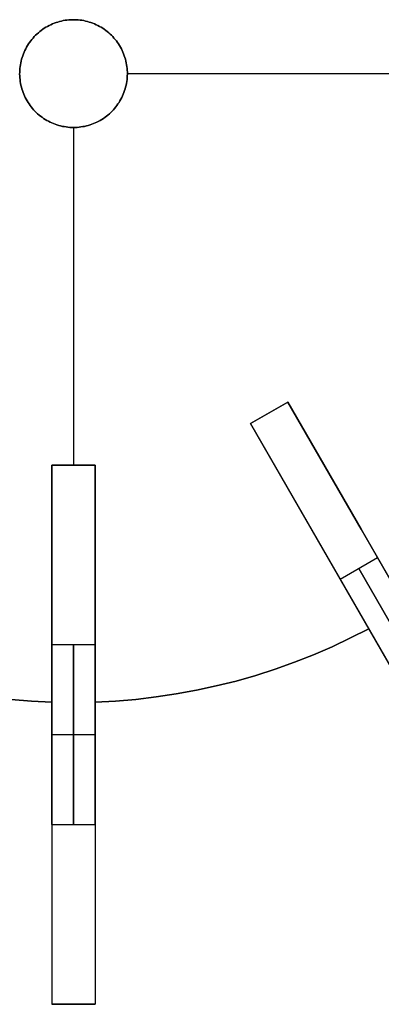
# Model space of a CAD drawing. Header units: millimetres. Extents: x 161 to 3923, y -487 to 1291.
# Tile 33 of 40: x 3547 to 3648, y 14 to 288. Entities that reach past the tile are written whole.
import ezdxf

# ---------------------------------------------------------------- set-up
doc = ezdxf.new("R2010")
doc.units = ezdxf.units.MM
doc.layers.add('Predeterminada', color=7, linetype='Continuous')

msp = doc.modelspace()

# ---------------------------------------------------------------- linework, layer by layer
at = {"layer": 'Predeterminada', "color": 254, "true_color": 0xf3e5b7}
for points in [[(3562.32, 257.76), (3562.84, 257.77), (3563.36, 257.8), (3563.88, 257.84), (3564.4, 257.9), (3564.91, 257.99), (3565.42, 258.08), (3565.93, 258.2), (3566.43, 258.33), (3566.93, 258.49), (3567.43, 258.65), (3567.91, 258.84), (3568.39, 259.04), (3568.86, 259.26), (3569.33, 259.5), (3569.78, 259.75), (3570.23, 260.02), (3570.67, 260.3), (3571.1, 260.59), (3571.51, 260.91), (3571.92, 261.23), (3572.31, 261.57), (3572.7, 261.93), (3573.07, 262.29), (3573.42, 262.67), (3573.77, 263.06), (3574.1, 263.47), (3574.41, 263.88), (3574.71, 264.31), (3575, 264.74), (3575.27, 265.19), (3575.52, 265.64), (3575.76, 266.1), (3575.99, 266.57), (3576.19, 267.05), (3576.38, 267.53), (3576.56, 268.03), (3576.71, 268.52), (3576.85, 269.02), (3576.97, 269.53), (3577.07, 270.04), (3577.16, 270.56), (3577.23, 271.07), (3577.28, 271.59), (3577.31, 272.11), (3577.32, 272.63), (3577.32, 273.15), (3577.29, 273.67), (3577.25, 274.19), (3577.2, 274.71), (3577.12, 275.22), (3577.02, 275.73), (3576.91, 276.24), (3576.78, 276.75), (3576.64, 277.25), (3576.47, 277.74), (3576.29, 278.23), (3576.09, 278.71), (3575.88, 279.18), (3575.65, 279.65), (3575.4, 280.11), (3575.14, 280.56), (3574.86, 281), (3574.56, 281.43), (3574.26, 281.85), (3573.93, 282.26), (3573.6, 282.65), (3573.25, 283.04), (3572.88, 283.41), (3572.51, 283.77), (3572.12, 284.12), (3571.72, 284.45), (3571.31, 284.77), (3570.88, 285.08), (3570.45, 285.37), (3570.01, 285.64), (3569.56, 285.9), (3569.1, 286.14), (3568.63, 286.37), (3568.15, 286.58), (3567.67, 286.77), (3567.18, 286.95), (3566.68, 287.11), (3566.18, 287.25), (3565.68, 287.38), (3565.17, 287.49), (3564.66, 287.58), (3564.14, 287.65), (3563.62, 287.7), (3563.1, 287.74), (3562.58, 287.76), (3562.06, 287.76), (3561.54, 287.74), (3561.02, 287.7), (3560.5, 287.65), (3559.99, 287.58), (3559.48, 287.49), (3558.97, 287.38), (3558.46, 287.25), (3557.96, 287.11), (3557.46, 286.95), (3556.97, 286.77), (3556.49, 286.58), (3556.02, 286.37), (3555.55, 286.14), (3555.09, 285.9), (3554.64, 285.64), (3554.19, 285.37), (3553.76, 285.08), (3553.34, 284.77), (3552.93, 284.45), (3552.53, 284.12), (3552.14, 283.77), (3551.76, 283.41), (3551.4, 283.04), (3551.05, 282.65), (3550.71, 282.26), (3550.39, 281.85), (3550.08, 281.43), (3549.79, 281), (3549.51, 280.56), (3549.25, 280.11), (3549, 279.65), (3548.77, 279.18), (3548.55, 278.71), (3548.35, 278.23), (3548.17, 277.74), (3548.01, 277.25), (3547.86, 276.75), (3547.73, 276.24), (3547.62, 275.73), (3547.53, 275.22), (3547.45, 274.71), (3547.39, 274.19), (3547.35, 273.67), (3547.33, 273.15), (3547.32, 272.63), (3547.34, 272.11), (3547.37, 271.59), (3547.42, 271.07), (3547.49, 270.56), (3547.57, 270.04), (3547.67, 269.53), (3547.79, 269.02), (3547.93, 268.52), (3548.09, 268.03), (3548.26, 267.53), (3548.45, 267.05), (3548.66, 266.57), (3548.88, 266.1), (3549.12, 265.64), (3549.38, 265.19), (3549.65, 264.74), (3549.93, 264.31), (3550.23, 263.88), (3550.55, 263.47), (3550.88, 263.06), (3551.22, 262.67), (3551.58, 262.29), (3551.95, 261.93), (3552.33, 261.57), (3552.72, 261.23), (3553.13, 260.91), (3553.55, 260.59), (3553.98, 260.3), (3554.41, 260.02), (3554.86, 259.75), (3555.32, 259.5), (3555.78, 259.26), (3556.25, 259.04), (3556.73, 258.84), (3557.22, 258.65), (3557.71, 258.49), (3558.21, 258.33), (3558.71, 258.2), (3559.22, 258.08), (3559.73, 257.99), (3560.25, 257.9), (3560.76, 257.84), (3561.28, 257.8), (3561.8, 257.77)], [(3562.32, 257.76), (3561.8, 257.77), (3561.28, 257.8), (3560.76, 257.84), (3560.25, 257.9), (3559.73, 257.99), (3559.22, 258.08), (3558.71, 258.2), (3558.21, 258.33), (3557.71, 258.49), (3557.22, 258.65), (3556.73, 258.84), (3556.25, 259.04), (3555.78, 259.26), (3555.32, 259.5), (3554.86, 259.75), (3554.41, 260.02), (3553.98, 260.3), (3553.55, 260.59), (3553.13, 260.91), (3552.72, 261.23), (3552.33, 261.57), (3551.95, 261.93), (3551.58, 262.29), (3551.22, 262.67), (3550.88, 263.06), (3550.55, 263.47), (3550.23, 263.88), (3549.93, 264.31), (3549.65, 264.74), (3549.38, 265.19), (3549.12, 265.64), (3548.88, 266.1), (3548.66, 266.57), (3548.45, 267.05), (3548.26, 267.53), (3548.09, 268.03), (3547.93, 268.52), (3547.79, 269.02), (3547.67, 269.53), (3547.57, 270.04), (3547.49, 270.56), (3547.42, 271.07), (3547.37, 271.59), (3547.34, 272.11), (3547.32, 272.63), (3547.33, 273.15), (3547.35, 273.67), (3547.39, 274.19), (3547.45, 274.71), (3547.53, 275.22), (3547.62, 275.73), (3547.73, 276.24), (3547.86, 276.75), (3548.01, 277.25), (3548.17, 277.74), (3548.35, 278.23), (3548.55, 278.71), (3548.77, 279.18), (3549, 279.65), (3549.25, 280.11), (3549.51, 280.56), (3549.79, 281), (3550.08, 281.43), (3550.39, 281.85), (3550.71, 282.26), (3551.05, 282.65), (3551.4, 283.04), (3551.76, 283.41), (3552.14, 283.77), (3552.53, 284.12), (3552.93, 284.45), (3553.34, 284.77), (3553.76, 285.08), (3554.19, 285.37), (3554.64, 285.64), (3555.09, 285.9), (3555.55, 286.14), (3556.02, 286.37), (3556.49, 286.58), (3556.97, 286.77), (3557.46, 286.95), (3557.96, 287.11), (3558.46, 287.25), (3558.97, 287.38), (3559.48, 287.49), (3559.99, 287.58), (3560.5, 287.65), (3561.02, 287.7), (3561.54, 287.74), (3562.06, 287.76), (3562.58, 287.76), (3563.1, 287.74), (3563.62, 287.7), (3564.14, 287.65), (3564.66, 287.58), (3565.17, 287.49), (3565.68, 287.38), (3566.18, 287.25), (3566.68, 287.11), (3567.18, 286.95), (3567.67, 286.77), (3568.15, 286.58), (3568.63, 286.37), (3569.1, 286.14), (3569.56, 285.9), (3570.01, 285.64), (3570.45, 285.37), (3570.88, 285.08), (3571.31, 284.77), (3571.72, 284.45), (3572.12, 284.12), (3572.51, 283.77), (3572.88, 283.41), (3573.25, 283.04), (3573.6, 282.65), (3573.93, 282.26), (3574.26, 281.85), (3574.56, 281.43), (3574.86, 281), (3575.14, 280.56), (3575.4, 280.11), (3575.65, 279.65), (3575.88, 279.18), (3576.09, 278.71), (3576.29, 278.23), (3576.47, 277.74), (3576.64, 277.25), (3576.78, 276.75), (3576.91, 276.24), (3577.02, 275.73), (3577.12, 275.22), (3577.2, 274.71), (3577.25, 274.19), (3577.29, 273.67), (3577.32, 273.15), (3577.32, 272.63), (3577.31, 272.11), (3577.28, 271.59), (3577.23, 271.07), (3577.16, 270.56), (3577.07, 270.04), (3576.97, 269.53), (3576.85, 269.02), (3576.71, 268.52), (3576.56, 268.03), (3576.38, 267.53), (3576.19, 267.05), (3575.99, 266.57), (3575.76, 266.1), (3575.52, 265.64), (3575.27, 265.19), (3575, 264.74), (3574.71, 264.31), (3574.41, 263.88), (3574.1, 263.47), (3573.77, 263.06), (3573.42, 262.67), (3573.07, 262.29), (3572.7, 261.93), (3572.31, 261.57), (3571.92, 261.23), (3571.51, 260.91), (3571.1, 260.59), (3570.67, 260.3), (3570.23, 260.02), (3569.78, 259.75), (3569.33, 259.5), (3568.86, 259.26), (3568.39, 259.04), (3567.91, 258.84), (3567.43, 258.65), (3566.93, 258.49), (3566.43, 258.33), (3565.93, 258.2), (3565.42, 258.08), (3564.91, 257.99), (3564.4, 257.9), (3563.88, 257.84), (3563.36, 257.8), (3562.84, 257.77)], [(3562.32, 257.76), (3561.8, 257.77), (3561.28, 257.8), (3560.76, 257.84), (3560.25, 257.9), (3559.73, 257.99), (3559.22, 258.08), (3558.71, 258.2), (3558.21, 258.33), (3557.71, 258.49), (3557.22, 258.65), (3556.73, 258.84), (3556.25, 259.04), (3555.78, 259.26), (3555.32, 259.5), (3554.86, 259.75), (3554.41, 260.02), (3553.98, 260.3), (3553.55, 260.59), (3553.13, 260.91), (3552.72, 261.23), (3552.33, 261.57), (3551.95, 261.93), (3551.58, 262.29), (3551.22, 262.67), (3550.88, 263.06), (3550.55, 263.47), (3550.23, 263.88), (3549.93, 264.31), (3549.65, 264.74), (3549.38, 265.19), (3549.12, 265.64), (3548.88, 266.1), (3548.66, 266.57), (3548.45, 267.05), (3548.26, 267.53), (3548.09, 268.03), (3547.93, 268.52), (3547.79, 269.02), (3547.67, 269.53), (3547.57, 270.04), (3547.49, 270.56), (3547.42, 271.07), (3547.37, 271.59), (3547.34, 272.11), (3547.32, 272.63), (3547.33, 273.15), (3547.35, 273.67), (3547.39, 274.19), (3547.45, 274.71), (3547.53, 275.22), (3547.62, 275.73), (3547.73, 276.24), (3547.86, 276.75), (3548.01, 277.25), (3548.17, 277.74), (3548.35, 278.23), (3548.55, 278.71), (3548.77, 279.18), (3549, 279.65), (3549.25, 280.11), (3549.51, 280.56), (3549.79, 281), (3550.08, 281.43), (3550.39, 281.85), (3550.71, 282.26), (3551.05, 282.65), (3551.4, 283.04), (3551.76, 283.41), (3552.14, 283.77), (3552.53, 284.12), (3552.93, 284.45), (3553.34, 284.77), (3553.76, 285.08), (3554.19, 285.37), (3554.64, 285.64), (3555.09, 285.9), (3555.55, 286.14), (3556.02, 286.37), (3556.49, 286.58), (3556.97, 286.77), (3557.46, 286.95), (3557.96, 287.11), (3558.46, 287.25), (3558.97, 287.38), (3559.48, 287.49), (3559.99, 287.58), (3560.5, 287.65), (3561.02, 287.7), (3561.54, 287.74), (3562.06, 287.76), (3562.58, 287.76), (3563.1, 287.74), (3563.62, 287.7), (3564.14, 287.65), (3564.66, 287.58), (3565.17, 287.49), (3565.68, 287.38), (3566.18, 287.25), (3566.68, 287.11), (3567.18, 286.95), (3567.67, 286.77), (3568.15, 286.58), (3568.63, 286.37), (3569.1, 286.14), (3569.56, 285.9), (3570.01, 285.64), (3570.45, 285.37), (3570.88, 285.08), (3571.31, 284.77), (3571.72, 284.45), (3572.12, 284.12), (3572.51, 283.77), (3572.88, 283.41), (3573.25, 283.04), (3573.6, 282.65), (3573.93, 282.26), (3574.26, 281.85), (3574.56, 281.43), (3574.86, 281), (3575.14, 280.56), (3575.4, 280.11), (3575.65, 279.65), (3575.88, 279.18), (3576.09, 278.71), (3576.29, 278.23), (3576.47, 277.74), (3576.64, 277.25), (3576.78, 276.75), (3576.91, 276.24), (3577.02, 275.73), (3577.12, 275.22), (3577.2, 274.71), (3577.25, 274.19), (3577.29, 273.67), (3577.32, 273.15), (3577.32, 272.63), (3577.31, 272.11), (3577.28, 271.59), (3577.23, 271.07), (3577.16, 270.56), (3577.07, 270.04), (3576.97, 269.53), (3576.85, 269.02), (3576.71, 268.52), (3576.56, 268.03), (3576.38, 267.53), (3576.19, 267.05), (3575.99, 266.57), (3575.76, 266.1), (3575.52, 265.64), (3575.27, 265.19), (3575, 264.74), (3574.71, 264.31), (3574.41, 263.88), (3574.1, 263.47), (3573.77, 263.06), (3573.42, 262.67), (3573.07, 262.29), (3572.7, 261.93), (3572.31, 261.57), (3571.92, 261.23), (3571.51, 260.91), (3571.1, 260.59), (3570.67, 260.3), (3570.23, 260.02), (3569.78, 259.75), (3569.33, 259.5), (3568.86, 259.26), (3568.39, 259.04), (3567.91, 258.84), (3567.43, 258.65), (3566.93, 258.49), (3566.43, 258.33), (3565.93, 258.2), (3565.42, 258.08), (3564.91, 257.99), (3564.4, 257.9), (3563.88, 257.84), (3563.36, 257.8), (3562.84, 257.77)]]:
    msp.add_lwpolyline(points, close=True, dxfattribs=at)
at = {"layer": 'Predeterminada', "color": 254, "true_color": 0xf3e5b7, "extrusion": (1, 0, 0)}
for points in [[(272.76, 626.18), (272.76, 614.18)], [(257.76, 626.18), (257.76, 614.18)], [(181.36, 961.18), (181.36, 626.18)], [(181.36, 614.18), (181.36, 611.18)], [(178.36, 961.18), (178.36, 626.18)], [(178.36, 614.18), (178.36, 611.18)], [(175.36, 626.18), (175.36, 961.18)], [(175.36, 614.18), (175.36, 611.18)], [(163.76, 614.18), (163.76, 336.18)], [(163.76, 686.18), (163.76, 626.18)], [(163.76, 336.18), (163.73, 334.47), (163.64, 332.77), (163.5, 331.07), (163.29, 329.37), (163.03, 327.69), (162.71, 326.01), (162.34, 324.34), (161.91, 322.69), (161.42, 321.06), (160.87, 319.44), (160.27, 317.84), (159.62, 316.26), (158.91, 314.71), (158.15, 313.18), (157.34, 311.68), (156.48, 310.2), (155.57, 308.76), (154.61, 307.35), (153.6, 305.97), (152.55, 304.63), (151.45, 303.32), (150.3, 302.05), (149.12, 300.83), (147.89, 299.64), (146.62, 298.5), (145.31, 297.4), (143.97, 296.34), (142.59, 295.33), (141.18, 294.37), (139.74, 293.46), (138.27, 292.6), (136.76, 291.79), (135.23, 291.03), (133.68, 290.32), (132.1, 289.67), (130.5, 289.07), (128.89, 288.52), (127.25, 288.04), (125.6, 287.6), (123.93, 287.23), (122.26, 286.91), (120.57, 286.65), (118.87, 286.44), (117.17, 286.3), (115.47, 286.21), (113.76, 286.18)], [(113.76, 736.18), (115.47, 736.15), (117.17, 736.06), (118.87, 735.92), (120.57, 735.72), (122.26, 735.45), (123.93, 735.14), (125.6, 734.76), (127.25, 734.33), (128.89, 733.84), (130.5, 733.29), (132.1, 732.69), (133.68, 732.04), (135.23, 731.33), (136.76, 730.58), (138.27, 729.76), (139.74, 728.9), (141.18, 727.99), (142.59, 727.03), (143.97, 726.02), (145.31, 724.97), (146.62, 723.87), (147.89, 722.72), (149.12, 721.54), (150.3, 720.31), (151.45, 719.04), (152.55, 717.74), (153.6, 716.39), (154.61, 715.01), (155.57, 713.6), (156.48, 712.16), (157.34, 710.69), (158.15, 709.18), (158.91, 707.66), (159.62, 706.1), (160.27, 704.52), (160.87, 702.92), (161.42, 701.31), (161.91, 699.67), (162.34, 698.02), (162.71, 696.35), (163.03, 694.68), (163.29, 692.99), (163.5, 691.29), (163.64, 689.59), (163.73, 687.89), (163.76, 686.18)], [(163.76, 614.18), (163.76, 336.18)], [(163.76, 686.18), (163.76, 626.18)], [(163.76, 336.18), (163.73, 334.47), (163.64, 332.77), (163.5, 331.07), (163.29, 329.37), (163.03, 327.69), (162.71, 326.01), (162.34, 324.34), (161.91, 322.69), (161.42, 321.06), (160.87, 319.44), (160.27, 317.84), (159.62, 316.26), (158.91, 314.71), (158.15, 313.18), (157.34, 311.68), (156.48, 310.2), (155.57, 308.76), (154.61, 307.35), (153.6, 305.97), (152.55, 304.63), (151.45, 303.32), (150.3, 302.05), (149.12, 300.83), (147.89, 299.64), (146.62, 298.5), (145.31, 297.4), (143.97, 296.34), (142.59, 295.33), (141.18, 294.37), (139.74, 293.46), (138.27, 292.6), (136.76, 291.79), (135.23, 291.03), (133.68, 290.32), (132.1, 289.67), (130.5, 289.07), (128.89, 288.52), (127.25, 288.04), (125.6, 287.6), (123.93, 287.23), (122.26, 286.91), (120.57, 286.65), (118.87, 286.44), (117.17, 286.3), (115.47, 286.21), (113.76, 286.18)], [(113.76, 736.18), (115.47, 736.15), (117.17, 736.06), (118.87, 735.92), (120.57, 735.72), (122.26, 735.45), (123.93, 735.14), (125.6, 734.76), (127.25, 734.33), (128.89, 733.84), (130.5, 733.29), (132.1, 732.69), (133.68, 732.04), (135.23, 731.33), (136.76, 730.58), (138.27, 729.76), (139.74, 728.9), (141.18, 727.99), (142.59, 727.03), (143.97, 726.02), (145.31, 724.97), (146.62, 723.87), (147.89, 722.72), (149.12, 721.54), (150.3, 720.31), (151.45, 719.04), (152.55, 717.74), (153.6, 716.39), (154.61, 715.01), (155.57, 713.6), (156.48, 712.16), (157.34, 710.69), (158.15, 709.18), (158.91, 707.66), (159.62, 706.1), (160.27, 704.52), (160.87, 702.92), (161.42, 701.31), (161.91, 699.67), (162.34, 698.02), (162.71, 696.35), (163.03, 694.68), (163.29, 692.99), (163.5, 691.29), (163.64, 689.59), (163.73, 687.89), (163.76, 686.18)], [(163.76, 614.18), (163.76, 336.18)], [(163.76, 686.18), (163.76, 626.18)], [(163.76, 336.18), (163.73, 334.47), (163.64, 332.77), (163.5, 331.07), (163.29, 329.37), (163.03, 327.69), (162.71, 326.01), (162.34, 324.34), (161.91, 322.69), (161.42, 321.06), (160.87, 319.44), (160.27, 317.84), (159.62, 316.26), (158.91, 314.71), (158.15, 313.18), (157.34, 311.68), (156.48, 310.2), (155.57, 308.76), (154.61, 307.35), (153.6, 305.97), (152.55, 304.63), (151.45, 303.32), (150.3, 302.05), (149.12, 300.83), (147.89, 299.64), (146.62, 298.5), (145.31, 297.4), (143.97, 296.34), (142.59, 295.33), (141.18, 294.37), (139.74, 293.46), (138.27, 292.6), (136.76, 291.79), (135.23, 291.03), (133.68, 290.32), (132.1, 289.67), (130.5, 289.07), (128.89, 288.52), (127.25, 288.04), (125.6, 287.6), (123.93, 287.23), (122.26, 286.91), (120.57, 286.65), (118.87, 286.44), (117.17, 286.3), (115.47, 286.21), (113.76, 286.18)], [(113.76, 736.18), (115.47, 736.15), (117.17, 736.06), (118.87, 735.92), (120.57, 735.72), (122.26, 735.45), (123.93, 735.14), (125.6, 734.76), (127.25, 734.33), (128.89, 733.84), (130.5, 733.29), (132.1, 732.69), (133.68, 732.04), (135.23, 731.33), (136.76, 730.58), (138.27, 729.76), (139.74, 728.9), (141.18, 727.99), (142.59, 727.03), (143.97, 726.02), (145.31, 724.97), (146.62, 723.87), (147.89, 722.72), (149.12, 721.54), (150.3, 720.31), (151.45, 719.04), (152.55, 717.74), (153.6, 716.39), (154.61, 715.01), (155.57, 713.6), (156.48, 712.16), (157.34, 710.69), (158.15, 709.18), (158.91, 707.66), (159.62, 706.1), (160.27, 704.52), (160.87, 702.92), (161.42, 701.31), (161.91, 699.67), (162.34, 698.02), (162.71, 696.35), (163.03, 694.68), (163.29, 692.99), (163.5, 691.29), (163.64, 689.59), (163.73, 687.89), (163.76, 686.18)], [(118.29, 614.18), (118.29, 626.18)], [(97.86, 614.18), (97.86, 626.18)], [(97.86, 614.18), (97.86, 626.18)], [(88.76, 286.18), (88.76, 736.18)], [(88.76, 286.18), (88.76, 736.18)], [(13.76, 686.18), (13.79, 687.89), (13.88, 689.59), (14.02, 691.29), (14.23, 692.99), (14.49, 694.68), (14.81, 696.35), (15.18, 698.02), (15.61, 699.67), (16.1, 701.31), (16.65, 702.92), (17.25, 704.52), (17.9, 706.1), (18.61, 707.66), (19.37, 709.18), (20.18, 710.69), (21.04, 712.16), (21.95, 713.6), (22.91, 715.01), (23.92, 716.39), (24.97, 717.74), (26.07, 719.04), (27.22, 720.31), (28.4, 721.54), (29.63, 722.72), (30.9, 723.87), (32.21, 724.97), (33.55, 726.02), (34.93, 727.03), (36.34, 727.99), (37.78, 728.9), (39.25, 729.76), (40.76, 730.58), (42.29, 731.33), (43.84, 732.04), (45.42, 732.69), (47.02, 733.29), (48.63, 733.84), (50.27, 734.33), (51.92, 734.76), (53.59, 735.14), (55.26, 735.45), (56.95, 735.72), (58.65, 735.92), (60.35, 736.06), (62.05, 736.15), (63.76, 736.18)], [(63.76, 286.18), (62.05, 286.21), (60.35, 286.3), (58.65, 286.44), (56.95, 286.65), (55.26, 286.91), (53.59, 287.23), (51.92, 287.6), (50.27, 288.04), (48.63, 288.52), (47.02, 289.07), (45.42, 289.67), (43.84, 290.32), (42.29, 291.03), (40.76, 291.79), (39.25, 292.6), (37.78, 293.46), (36.34, 294.37), (34.93, 295.33), (33.55, 296.34), (32.21, 297.4), (30.9, 298.5), (29.63, 299.64), (28.4, 300.83), (27.22, 302.05), (26.07, 303.32), (24.97, 304.63), (23.92, 305.97), (22.91, 307.35), (21.95, 308.76), (21.04, 310.2), (20.18, 311.68), (19.37, 313.18), (18.61, 314.71), (17.9, 316.26), (17.25, 317.84), (16.65, 319.44), (16.1, 321.06), (15.61, 322.69), (15.18, 324.34), (14.81, 326.01), (14.49, 327.69), (14.23, 329.37), (14.02, 331.07), (13.88, 332.77), (13.79, 334.47), (13.76, 336.18)], [(13.76, 686.18), (13.79, 687.89), (13.88, 689.59), (14.02, 691.29), (14.23, 692.99), (14.49, 694.68), (14.81, 696.35), (15.18, 698.02), (15.61, 699.67), (16.1, 701.31), (16.65, 702.92), (17.25, 704.52), (17.9, 706.1), (18.61, 707.66), (19.37, 709.18), (20.18, 710.69), (21.04, 712.16), (21.95, 713.6), (22.91, 715.01), (23.92, 716.39), (24.97, 717.74), (26.07, 719.04), (27.22, 720.31), (28.4, 721.54), (29.63, 722.72), (30.9, 723.87), (32.21, 724.97), (33.55, 726.02), (34.93, 727.03), (36.34, 727.99), (37.78, 728.9), (39.25, 729.76), (40.76, 730.58), (42.29, 731.33), (43.84, 732.04), (45.42, 732.69), (47.02, 733.29), (48.63, 733.84), (50.27, 734.33), (51.92, 734.76), (53.59, 735.14), (55.26, 735.45), (56.95, 735.72), (58.65, 735.92), (60.35, 736.06), (62.05, 736.15), (63.76, 736.18)], [(63.76, 286.18), (62.05, 286.21), (60.35, 286.3), (58.65, 286.44), (56.95, 286.65), (55.26, 286.91), (53.59, 287.23), (51.92, 287.6), (50.27, 288.04), (48.63, 288.52), (47.02, 289.07), (45.42, 289.67), (43.84, 290.32), (42.29, 291.03), (40.76, 291.79), (39.25, 292.6), (37.78, 293.46), (36.34, 294.37), (34.93, 295.33), (33.55, 296.34), (32.21, 297.4), (30.9, 298.5), (29.63, 299.64), (28.4, 300.83), (27.22, 302.05), (26.07, 303.32), (24.97, 304.63), (23.92, 305.97), (22.91, 307.35), (21.95, 308.76), (21.04, 310.2), (20.18, 311.68), (19.37, 313.18), (18.61, 314.71), (17.9, 316.26), (17.25, 317.84), (16.65, 319.44), (16.1, 321.06), (15.61, 322.69), (15.18, 324.34), (14.81, 326.01), (14.49, 327.69), (14.23, 329.37), (14.02, 331.07), (13.88, 332.77), (13.79, 334.47), (13.76, 336.18)], [(13.76, 686.18), (13.79, 687.89), (13.88, 689.59), (14.02, 691.29), (14.23, 692.99), (14.49, 694.68), (14.81, 696.35), (15.18, 698.02), (15.61, 699.67), (16.1, 701.31), (16.65, 702.92), (17.25, 704.52), (17.9, 706.1), (18.61, 707.66), (19.37, 709.18), (20.18, 710.69), (21.04, 712.16), (21.95, 713.6), (22.91, 715.01), (23.92, 716.39), (24.97, 717.74), (26.07, 719.04), (27.22, 720.31), (28.4, 721.54), (29.63, 722.72), (30.9, 723.87), (32.21, 724.97), (33.55, 726.02), (34.93, 727.03), (36.34, 727.99), (37.78, 728.9), (39.25, 729.76), (40.76, 730.58), (42.29, 731.33), (43.84, 732.04), (45.42, 732.69), (47.02, 733.29), (48.63, 733.84), (50.27, 734.33), (51.92, 734.76), (53.59, 735.14), (55.26, 735.45), (56.95, 735.72), (58.65, 735.92), (60.35, 736.06), (62.05, 736.15), (63.76, 736.18)], [(63.76, 286.18), (62.05, 286.21), (60.35, 286.3), (58.65, 286.44), (56.95, 286.65), (55.26, 286.91), (53.59, 287.23), (51.92, 287.6), (50.27, 288.04), (48.63, 288.52), (47.02, 289.07), (45.42, 289.67), (43.84, 290.32), (42.29, 291.03), (40.76, 291.79), (39.25, 292.6), (37.78, 293.46), (36.34, 294.37), (34.93, 295.33), (33.55, 296.34), (32.21, 297.4), (30.9, 298.5), (29.63, 299.64), (28.4, 300.83), (27.22, 302.05), (26.07, 303.32), (24.97, 304.63), (23.92, 305.97), (22.91, 307.35), (21.95, 308.76), (21.04, 310.2), (20.18, 311.68), (19.37, 313.18), (18.61, 314.71), (17.9, 316.26), (17.25, 317.84), (16.65, 319.44), (16.1, 321.06), (15.61, 322.69), (15.18, 324.34), (14.81, 326.01), (14.49, 327.69), (14.23, 329.37), (14.02, 331.07), (13.88, 332.77), (13.79, 334.47), (13.76, 336.18)], [(13.76, 336.18), (13.76, 686.18)], [(13.76, 336.18), (13.76, 686.18)], [(13.76, 336.18), (13.76, 686.18)]]:
    msp.add_lwpolyline(points, dxfattribs=at)
at = {"layer": 'Predeterminada', "color": 254, "true_color": 0xf3e5b7}
for points in [[(3577.32, 272.76), (3671.32, 272.76)], [(3577.32, 272.76), (3671.32, 272.76)], [(3562.32, 257.76), (3562.32, 163.76)], [(3562.32, 257.76), (3562.32, 163.76)], [(3622.02, 181.36), (3611.63, 175.36)], [(3611.63, 175.36), (3622.02, 181.36)], [(3611.63, 175.36), (3622.02, 181.36)], [(3622.02, 181.36), (3611.63, 175.36)], [(3622.02, 181.36), (3611.63, 175.36)], [(3622.02, 181.36), (3611.63, 175.36)], [(3622.02, 181.36), (3611.63, 175.36)], [(3642.46, 145.96), (3622.02, 181.36)], [(3622.02, 181.36), (3642.46, 145.96)], [(3622.02, 181.36), (3697.02, 51.46)], [(3611.63, 175.36), (3632.07, 139.96)], [(3632.07, 139.96), (3611.63, 175.36)], [(3611.63, 175.36), (3686.63, 45.46)], [(3568.32, 163.76), (3556.32, 163.76)], [(3556.32, 163.76), (3568.32, 163.76)], [(3568.32, 163.76), (3556.32, 163.76)], [(3568.32, 163.76), (3556.32, 163.76)], [(3556.32, 163.76), (3556.32, 122.88)], [(3556.32, 122.88), (3556.32, 163.76)], [(3556.32, 163.76), (3556.32, 13.76)], [(3568.32, 163.76), (3556.32, 163.76)], [(3568.32, 163.76), (3556.32, 163.76)], [(3568.32, 122.88), (3568.32, 163.76)], [(3568.32, 163.76), (3568.32, 122.88)], [(3568.32, 163.76), (3568.32, 13.76)], [(3654.97, 124.29), (3642.46, 145.96)], [(3642.46, 145.96), (3654.97, 124.29)], [(3632.07, 139.96), (3644.57, 118.29)], [(3644.57, 118.29), (3632.07, 139.96)], [(3636.63, 132.06), (3647.02, 138.06)], [(3636.63, 132.06), (3647.02, 138.06)], [(3672.02, 94.76), (3647.02, 138.06)], [(3647.02, 138.06), (3672.02, 94.76)], [(3666.82, 91.76), (3641.82, 135.06)], [(3641.82, 135.06), (3666.82, 91.76)], [(3636.63, 132.06), (3661.63, 88.76)], [(3661.63, 88.76), (3636.63, 132.06)], [(3556.32, 122.88), (3556.32, 97.86)], [(3556.32, 97.86), (3556.32, 122.88)], [(3568.32, 97.86), (3568.32, 122.88)], [(3568.32, 122.88), (3568.32, 97.86)], [(3556.32, 97.86), (3550.64, 98.15), (3544.97, 98.62), (3539.32, 99.28), (3533.7, 100.12), (3528.1, 101.14), (3522.55, 102.34), (3517.03, 103.72), (3511.56, 105.28), (3506.14, 107.02), (3500.79, 108.94), (3495.5, 111.02), (3490.28, 113.28), (3485.13, 115.7), (3480.07, 118.29)], [(3480.07, 118.29), (3485.13, 115.7), (3490.28, 113.28), (3495.5, 111.02), (3500.79, 108.94), (3506.14, 107.02), (3511.56, 105.28), (3517.03, 103.72), (3522.55, 102.34), (3528.1, 101.14), (3533.7, 100.12), (3539.32, 99.28), (3544.97, 98.62), (3550.64, 98.15), (3556.32, 97.86)], [(3556.32, 97.86), (3550.64, 98.15), (3544.97, 98.62), (3539.32, 99.28), (3533.7, 100.12), (3528.1, 101.14), (3522.55, 102.34), (3517.03, 103.72), (3511.56, 105.28), (3506.14, 107.02), (3500.79, 108.94), (3495.5, 111.02), (3490.28, 113.28), (3485.13, 115.7), (3480.07, 118.29)], [(3644.57, 118.29), (3639.51, 115.7), (3634.37, 113.28), (3629.15, 111.02), (3623.86, 108.94), (3618.5, 107.02), (3613.08, 105.28), (3607.62, 103.72), (3602.1, 102.34), (3596.54, 101.14), (3590.94, 100.12), (3585.32, 99.28), (3579.67, 98.62), (3574, 98.15), (3568.32, 97.86)], [(3568.32, 97.86), (3574, 98.15), (3579.67, 98.62), (3585.32, 99.28), (3590.94, 100.12), (3596.54, 101.14), (3602.1, 102.34), (3607.62, 103.72), (3613.08, 105.28), (3618.5, 107.02), (3623.86, 108.94), (3629.15, 111.02), (3634.37, 113.28), (3639.51, 115.7), (3644.57, 118.29)], [(3644.57, 118.29), (3639.51, 115.7), (3634.37, 113.28), (3629.15, 111.02), (3623.86, 108.94), (3618.5, 107.02), (3613.08, 105.28), (3607.62, 103.72), (3602.1, 102.34), (3596.54, 101.14), (3590.94, 100.12), (3585.32, 99.28), (3579.67, 98.62), (3574, 98.15), (3568.32, 97.86)], [(3556.32, 113.76), (3556.32, 63.76)], [(3556.32, 63.76), (3556.32, 113.76)], [(3568.32, 113.76), (3556.32, 113.76)], [(3568.32, 113.76), (3556.32, 113.76)], [(3562.32, 63.76), (3562.32, 113.76)], [(3562.32, 113.76), (3562.32, 63.76)], [(3568.32, 63.76), (3568.32, 113.76)], [(3568.32, 113.76), (3568.32, 63.76)], [(3568.32, 88.76), (3556.32, 88.76)], [(3568.32, 88.76), (3556.32, 88.76)], [(3556.32, 63.76), (3568.32, 63.76)], [(3556.32, 63.76), (3568.32, 63.76)], [(3556.32, 13.76), (3568.32, 13.76)], [(3556.32, 13.76), (3568.32, 13.76)], [(3568.32, 13.76), (3556.32, 13.76)]]:
    msp.add_lwpolyline(points, dxfattribs=at)
at = {"layer": 'Predeterminada', "color": 254, "true_color": 0xf3e5b7, "extrusion": (0.866025, 0.5, 1.30666e-14)}
msp.add_lwpolyline([(-1653.94, 611.18), (-1653.97, 609.47), (-1654.06, 607.77), (-1654.21, 606.07), (-1654.41, 604.37), (-1654.67, 602.69), (-1654.99, 601.01), (-1655.37, 599.34), (-1655.8, 597.69), (-1656.29, 596.06), (-1656.83, 594.44), (-1657.43, 592.84), (-1658.08, 591.26), (-1658.79, 589.71), (-1659.55, 588.18), (-1660.36, 586.68), (-1661.22, 585.2), (-1662.13, 583.76), (-1663.1, 582.35), (-1664.1, 580.97), (-1665.16, 579.63), (-1666.26, 578.32), (-1667.4, 577.05), (-1668.59, 575.83), (-1669.82, 574.64), (-1671.08, 573.5), (-1672.39, 572.4), (-1673.73, 571.34), (-1675.11, 570.33), (-1676.52, 569.37), (-1677.96, 568.46), (-1679.44, 567.6), (-1680.94, 566.79), (-1682.47, 566.03), (-1684.02, 565.32), (-1685.6, 564.67), (-1687.2, 564.07), (-1688.82, 563.52), (-1690.45, 563.04), (-1692.11, 562.6), (-1693.77, 562.23), (-1695.45, 561.91), (-1697.14, 561.65), (-1698.83, 561.44), (-1700.53, 561.3), (-1702.24, 561.21), (-1703.94, 561.18)], dxfattribs=at)
at = {"layer": 'Predeterminada', "color": 254, "true_color": 0xf3e5b7, "extrusion": (0.866025, 0.5, -1.33356e-14)}
msp.add_lwpolyline([(-1703.94, 1011.18), (-1702.24, 1011.15), (-1700.53, 1011.06), (-1698.83, 1010.92), (-1697.14, 1010.72), (-1695.45, 1010.45), (-1693.77, 1010.14), (-1692.11, 1009.76), (-1690.45, 1009.33), (-1688.82, 1008.84), (-1687.2, 1008.29), (-1685.6, 1007.69), (-1684.02, 1007.04), (-1682.47, 1006.33), (-1680.94, 1005.58), (-1679.44, 1004.76), (-1677.96, 1003.9), (-1676.52, 1002.99), (-1675.11, 1002.03), (-1673.73, 1001.02), (-1672.39, 999.97), (-1671.08, 998.87), (-1669.82, 997.72), (-1668.59, 996.54), (-1667.4, 995.31), (-1666.26, 994.04), (-1665.16, 992.74), (-1664.1, 991.39), (-1663.1, 990.01), (-1662.13, 988.6), (-1661.22, 987.16), (-1660.36, 985.69), (-1659.55, 984.18), (-1658.79, 982.66), (-1658.08, 981.1), (-1657.43, 979.52), (-1656.83, 977.92), (-1656.29, 976.31), (-1655.8, 974.67), (-1655.37, 973.02), (-1654.99, 971.35), (-1654.67, 969.68), (-1654.41, 967.99), (-1654.21, 966.29), (-1654.06, 964.59), (-1653.97, 962.89), (-1653.94, 961.18)], dxfattribs=at)
at = {"layer": 'Predeterminada', "color": 254, "true_color": 0xf3e5b7, "extrusion": (0.866025, 0.5, -2.34129e-13)}
msp.add_lwpolyline([(-1653.94, 611.18), (-1653.97, 609.47), (-1654.06, 607.77), (-1654.21, 606.07), (-1654.41, 604.37), (-1654.67, 602.69), (-1654.99, 601.01), (-1655.37, 599.34), (-1655.8, 597.69), (-1656.29, 596.06), (-1656.83, 594.44), (-1657.43, 592.84), (-1658.08, 591.26), (-1658.79, 589.71), (-1659.55, 588.18), (-1660.36, 586.68), (-1661.22, 585.2), (-1662.13, 583.76), (-1663.1, 582.35), (-1664.1, 580.97), (-1665.16, 579.63), (-1666.26, 578.32), (-1667.4, 577.05), (-1668.59, 575.83), (-1669.82, 574.64), (-1671.08, 573.5), (-1672.39, 572.4), (-1673.73, 571.34), (-1675.11, 570.33), (-1676.52, 569.37), (-1677.96, 568.46), (-1679.44, 567.6), (-1680.94, 566.79), (-1682.47, 566.03), (-1684.02, 565.32), (-1685.6, 564.67), (-1687.2, 564.07), (-1688.82, 563.52), (-1690.45, 563.04), (-1692.11, 562.6), (-1693.77, 562.23), (-1695.45, 561.91), (-1697.14, 561.65), (-1698.83, 561.44), (-1700.53, 561.3), (-1702.24, 561.21), (-1703.94, 561.18)], dxfattribs=at)
at = {"layer": 'Predeterminada', "color": 254, "true_color": 0xf3e5b7, "extrusion": (0.866025, 0.5, 2.45383e-13)}
msp.add_lwpolyline([(-1703.94, 1011.18), (-1702.24, 1011.15), (-1700.53, 1011.06), (-1698.83, 1010.92), (-1697.14, 1010.72), (-1695.45, 1010.45), (-1693.77, 1010.14), (-1692.11, 1009.76), (-1690.45, 1009.33), (-1688.82, 1008.84), (-1687.2, 1008.29), (-1685.6, 1007.69), (-1684.02, 1007.04), (-1682.47, 1006.33), (-1680.94, 1005.58), (-1679.44, 1004.76), (-1677.96, 1003.9), (-1676.52, 1002.99), (-1675.11, 1002.03), (-1673.73, 1001.02), (-1672.39, 999.97), (-1671.08, 998.87), (-1669.82, 997.72), (-1668.59, 996.54), (-1667.4, 995.31), (-1666.26, 994.04), (-1665.16, 992.74), (-1664.1, 991.39), (-1663.1, 990.01), (-1662.13, 988.6), (-1661.22, 987.16), (-1660.36, 985.69), (-1659.55, 984.18), (-1658.79, 982.66), (-1658.08, 981.1), (-1657.43, 979.52), (-1656.83, 977.92), (-1656.29, 976.31), (-1655.8, 974.67), (-1655.37, 973.02), (-1654.99, 971.35), (-1654.67, 969.68), (-1654.41, 967.99), (-1654.21, 966.29), (-1654.06, 964.59), (-1653.97, 962.89), (-1653.94, 961.18)], dxfattribs=at)
at = {"layer": 'Predeterminada', "color": 254, "true_color": 0xf3e5b7, "extrusion": (0.866025, 0.5, 1.82654e-15)}
msp.add_lwpolyline([(-1653.94, 611.18), (-1653.97, 609.47), (-1654.06, 607.77), (-1654.21, 606.07), (-1654.41, 604.37), (-1654.67, 602.69), (-1654.99, 601.01), (-1655.37, 599.34), (-1655.8, 597.69), (-1656.29, 596.06), (-1656.83, 594.44), (-1657.43, 592.84), (-1658.08, 591.26), (-1658.79, 589.71), (-1659.55, 588.18), (-1660.36, 586.68), (-1661.22, 585.2), (-1662.13, 583.76), (-1663.1, 582.35), (-1664.1, 580.97), (-1665.16, 579.63), (-1666.26, 578.32), (-1667.4, 577.05), (-1668.59, 575.83), (-1669.82, 574.64), (-1671.08, 573.5), (-1672.39, 572.4), (-1673.73, 571.34), (-1675.11, 570.33), (-1676.52, 569.37), (-1677.96, 568.46), (-1679.44, 567.6), (-1680.94, 566.79), (-1682.47, 566.03), (-1684.02, 565.32), (-1685.6, 564.67), (-1687.2, 564.07), (-1688.82, 563.52), (-1690.45, 563.04), (-1692.11, 562.6), (-1693.77, 562.23), (-1695.45, 561.91), (-1697.14, 561.65), (-1698.83, 561.44), (-1700.53, 561.3), (-1702.24, 561.21), (-1703.94, 561.18)], dxfattribs=at)
at = {"layer": 'Predeterminada', "color": 254, "true_color": 0xf3e5b7, "extrusion": (0.866025, 0.5, -1.24165e-14)}
msp.add_lwpolyline([(-1703.94, 1011.18), (-1702.24, 1011.15), (-1700.53, 1011.06), (-1698.83, 1010.92), (-1697.14, 1010.72), (-1695.45, 1010.45), (-1693.77, 1010.14), (-1692.11, 1009.76), (-1690.45, 1009.33), (-1688.82, 1008.84), (-1687.2, 1008.29), (-1685.6, 1007.69), (-1684.02, 1007.04), (-1682.47, 1006.33), (-1680.94, 1005.58), (-1679.44, 1004.76), (-1677.96, 1003.9), (-1676.52, 1002.99), (-1675.11, 1002.03), (-1673.73, 1001.02), (-1672.39, 999.97), (-1671.08, 998.87), (-1669.82, 997.72), (-1668.59, 996.54), (-1667.4, 995.31), (-1666.26, 994.04), (-1665.16, 992.74), (-1664.1, 991.39), (-1663.1, 990.01), (-1662.13, 988.6), (-1661.22, 987.16), (-1660.36, 985.69), (-1659.55, 984.18), (-1658.79, 982.66), (-1658.08, 981.1), (-1657.43, 979.52), (-1656.83, 977.92), (-1656.29, 976.31), (-1655.8, 974.67), (-1655.37, 973.02), (-1654.99, 971.35), (-1654.67, 969.68), (-1654.41, 967.99), (-1654.21, 966.29), (-1654.06, 964.59), (-1653.97, 962.89), (-1653.94, 961.18)], dxfattribs=at)

doc.saveas('drawing.dxf')
